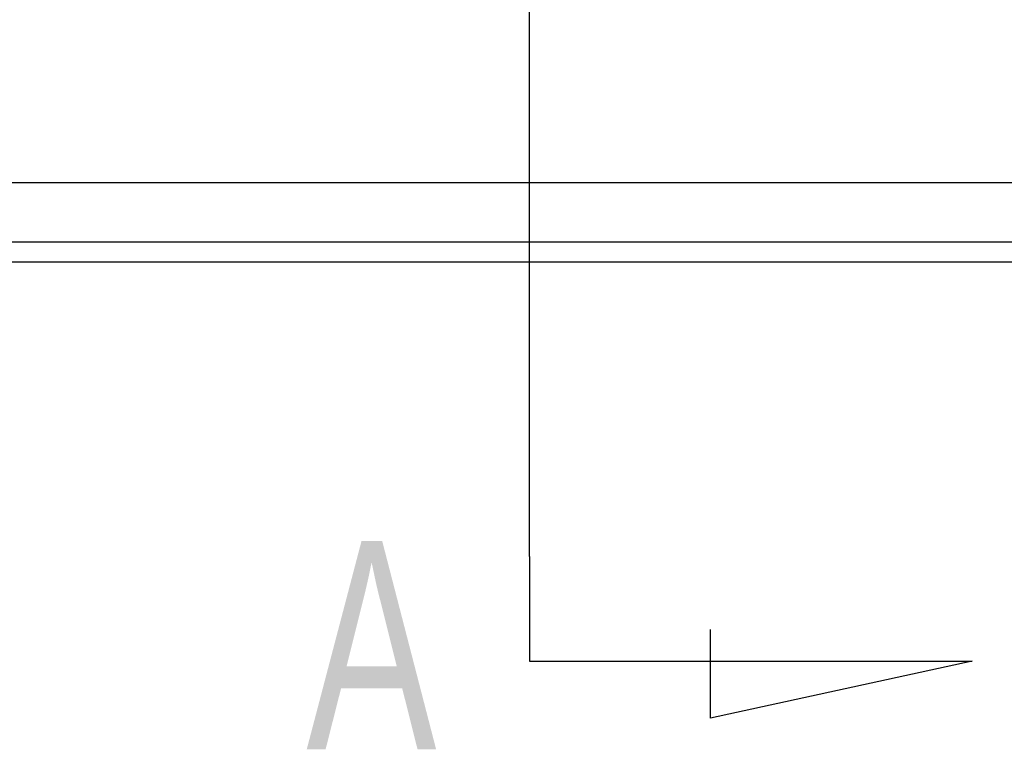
# Model space of a CAD drawing. Header units: millimetres. Extents: x -2774 to 3135, y -1571 to 860.
# Tile 200 of 256: x -2328 to -2303, y -565 to -547. Entities that reach past the tile are written whole.
import ezdxf
from ezdxf.lldxf.tags import DXFTag

# ---------------------------------------------------------------- set-up
doc = ezdxf.new("R2010")
doc.units = ezdxf.units.MM
doc.layers.get('0').update_dxf_attribs({"linetype": 'CONTINUOUS'})
doc.styles.add('CHN', font='txt')
tags = doc.linetypes.add('DASHED', pattern=[25.72, 12.86, -12.86]).pattern_tags.tags
tags[6:7] = [DXFTag(74, 4), DXFTag(75, 0), DXFTag(340, '0'), DXFTag(46, 0.0), DXFTag(50, 0.0), DXFTag(44, 0.0), DXFTag(45, 0.0)]
tags[4:5] = [DXFTag(74, 4), DXFTag(75, 0), DXFTag(340, '0'), DXFTag(46, 0.0), DXFTag(50, 0.0), DXFTag(44, 0.0), DXFTag(45, 0.0)]

msp = doc.modelspace()

# ---------------------------------------------------------------- linework, layer by layer
at = {"color": 0}
for p, q in [((-2315.276, -560.361), (-2315.276, -469.874)), ((-2315.276, -560.361), (-2315.276, -562.997)), ((-2310.716, -564.431), (-2310.716, -562.201)), ((-2315.276, -562.997), (-2304.128, -562.997)), ((-2304.128, -562.997), (-2310.716, -564.431))]:
    msp.add_line(p, q, dxfattribs=at)
at = {"color": 0, "linetype": 'Continuous'}
for p, q in [((-1917.881, -550.942), (-2457.881, -550.942)), ((-1917.881, -552.942), (-2457.881, -552.942))]:
    msp.add_line(p, q, dxfattribs=at)
at = {"color": 0, "linetype": 'DASHED'}
msp.add_line((-1917.881, -552.442), (-2457.881, -552.442), dxfattribs=at)

# ---------------------------------------------------------------- texts
at = {"color": 0, "style": 'CHN', "width": 0.7}
msp.add_text('A', height=5.25, dxfattribs=at).set_placement((-2320.897, -565.22))

doc.saveas('drawing.dxf')
